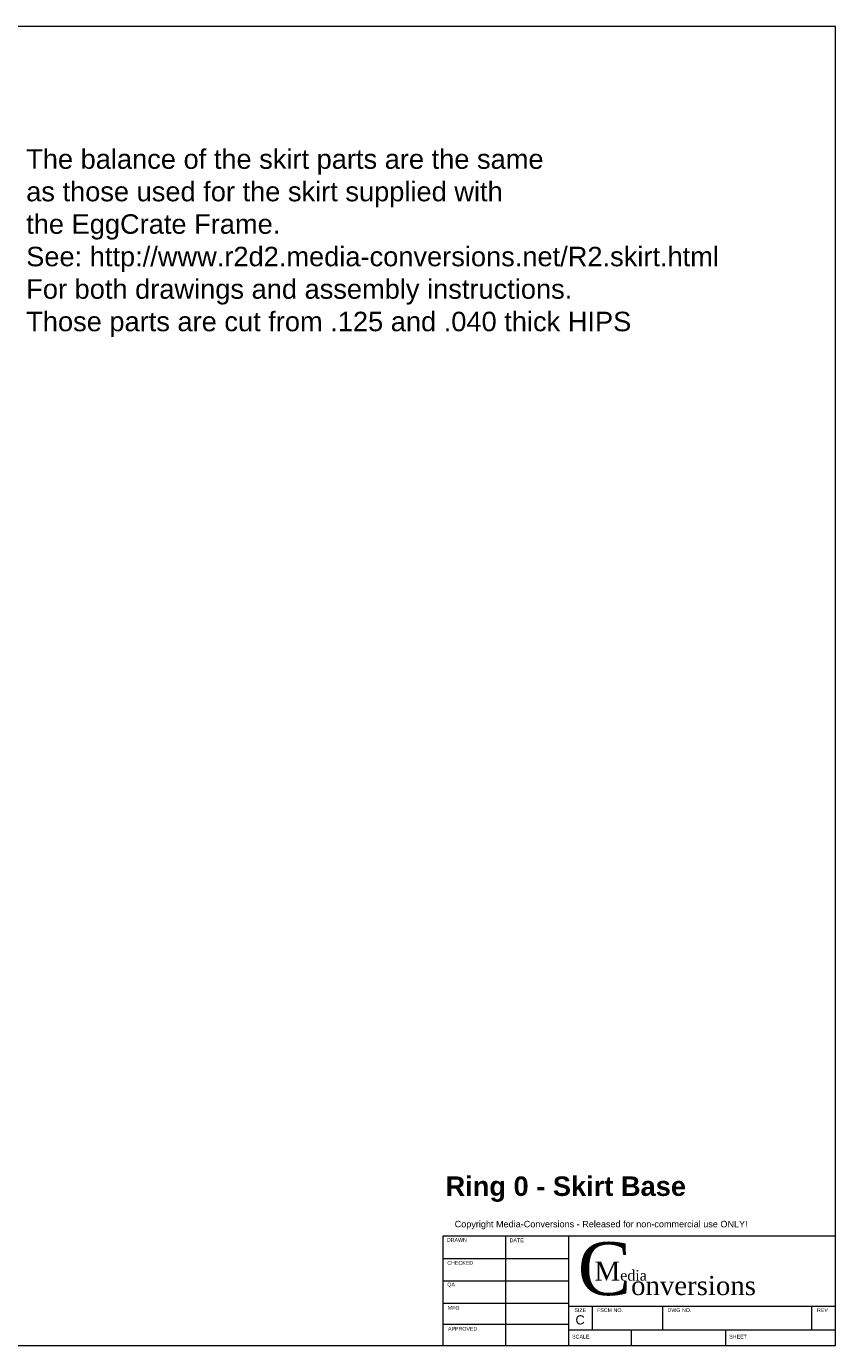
# Model space of a CAD drawing. Header units: inches. Extents: x 0 to 32.5, y 0 to 21.
# Tile 2 of 2: x 19.6 to 32.5, y 0 to 21. Entities that reach past the tile are written whole.
import ezdxf

# ---------------------------------------------------------------- set-up
doc = ezdxf.new("R2010")
doc.units = ezdxf.units.IN
doc.header["$MEASUREMENT"] = 0
doc.layers.add('CONTINUOUS', color=7, linetype='Continuous', lineweight=0)

# ---------------------------------------------------------------- blocks, each defined once
blk = doc.blocks.new('BLOCK0')
at = {"layer": 'CONTINUOUS'}
for p, q in [((32.5, 21), (0, 21)), ((32.5, 0), (32.5, 21)), ((32.5, 20.5), (32.5, 20.875)), ((26.25, 1.75), (32.5, 1.75)), ((26.25, 0), (26.25, 1.75)), ((27.246, 1.75), (27.246, 0)), ((28.25, 0), (28.25, 1.75)), ((32.5, 0), (32.5, 1.75)), ((26.25, 1.388), (28.25, 1.388)), ((26.25, 1.031), (28.25, 1.031)), ((26.25, 0.675), (28.25, 0.675)), ((28.25, 0.63), (32.5, 0.63)), ((28.63, 0.25), (28.63, 0.63)), ((29.75, 0.25), (29.75, 0.63)), ((32.12, 0.25), (32.12, 0.63)), ((32.5, 0.125), (32.5, 0.5)), ((26.25, 0.344), (28.25, 0.344)), ((28.25, 0.25), (32.5, 0.25)), ((29.25, 0), (29.25, 0.25)), ((30.75, 0), (30.75, 0.25)), ((0, 0), (32.5, 0))]:
    blk.add_line(p, q, dxfattribs=at)
at = {"layer": 'CONTINUOUS', "attachment_point": 4}
for s, insert, char_height in [('{\\fArial|b0|i0|c0|p0;\\C1;Copyright Media-Conversions - Released for non-commercial use ONLY!}{\\fMS Shell Dlg|b0|i0|c0|p0;\\C7;\\H0.75x;}', (26.435, 1.919), 0.103405), ('{\\fArial|b0|i0|c0|p0;\\C7;DRAWN}{\\fArial|b0|i0|c0|p0;\\C7;}', (26.311, 1.682), 0.06032), ('{\\fArial|b0|i0|c0|p0;\\C7;DRAWN}{\\fArial|b0|i0|c0|p0;\\C7;}', (26.311, 1.682), 0.06032), ('{\\fArial|b0|i0|c0|p0;\\C7;DATE}{\\fArial|b0|i0|c0|p0;\\C7;}', (27.31, 1.676), 0.06032), ('{\\fArial|b0|i0|c0|p0;\\C7;DATE}{\\fArial|b0|i0|c0|p0;\\C7;}', (27.31, 1.676), 0.06032), ('{\\fArial|b0|i0|c0|p0;\\C7;}', (27.325, 1.561), 0.09048), ('{\\fTimes New Roman|b0|i0|c0|p0;\\C7;C}{\\fTimes New Roman|b0|i0|c0|p0;\\C7;\\H0.36x;onversions}{\\fMS Shell Dlg|b0|i0|c0|p0;\\C7;\\H0.09x;}', (28.394, 1.22), 0.843499), ('{\\fArial|b0|i0|c0|p0;\\C7;CHECKED}{\\fArial|b0|i0|c0|p0;\\C7;}', (26.317, 1.316), 0.06032), ('{\\fArial|b0|i0|c0|p0;\\C7;CHECKED}{\\fArial|b0|i0|c0|p0;\\C7;}', (26.317, 1.316), 0.06032), ('{\\fTimes New Roman|b0|i0|c0|p0;\\C7;M}{\\fTimes New Roman|b0|i0|c0|p0;\\C7;\\H0.5555556x;edia}{\\fMS Shell Dlg|b0|i0|c0|p0;\\C7;\\H0.25x;}', (28.662, 1.185), 0.30366), ('{\\fArial|b0|i0|c0|p0;\\C7;QA}{\\fArial|b0|i0|c0|p0;\\C7;}', (26.318, 0.964), 0.06032), ('{\\fArial|b0|i0|c0|p0;\\C7;QA}{\\fArial|b0|i0|c0|p0;\\C7;}', (26.318, 0.964), 0.06032), ('{\\fArial|b0|i0|c0|p0;\\C7;MFG}{\\fArial|b0|i0|c0|p0;\\C7;}', (26.325, 0.601), 0.06032), ('{\\fArial|b0|i0|c0|p0;\\C7;MFG}{\\fArial|b0|i0|c0|p0;\\C7;}', (26.325, 0.601), 0.06032), ('{\\fArial|b0|i0|c0|p0;\\C7;SIZE}{\\fArial|b0|i0|c0|p0;\\C7;}', (28.341, 0.565), 0.06032), ('{\\fArial|b0|i0|c0|p0;\\C7;SIZE}{\\fArial|b0|i0|c0|p0;\\C7;}', (28.341, 0.565), 0.06032), ('{\\fArial|b0|i0|c0|p0;\\C7;C}{\\fArial|b0|i0|c0|p0;\\C7;}', (28.358, 0.409), 0.14649), ('{\\fArial|b0|i0|c0|p0;\\C7;C}{\\fArial|b0|i0|c0|p0;\\C7;}', (28.358, 0.409), 0.14649), ('{\\fArial|b0|i0|c0|p0;\\C7;FSCM NO.}{\\fArial|b0|i0|c0|p0;\\C7;}', (28.702, 0.565), 0.06032), ('{\\fArial|b0|i0|c0|p0;\\C7;FSCM NO.}{\\fArial|b0|i0|c0|p0;\\C7;}', (28.702, 0.565), 0.06032), ('{\\fArial|b0|i0|c0|p0;\\C7;DWG NO.}{\\fArial|b0|i0|c0|p0;\\C7;}', (29.824, 0.565), 0.06032), ('{\\fArial|b0|i0|c0|p0;\\C7;DWG NO.}{\\fArial|b0|i0|c0|p0;\\C7;}', (29.824, 0.565), 0.06032), ('{\\fArial|b0|i0|c0|p0;\\C7;REV}{\\fArial|b0|i0|c0|p0;\\C7;}', (32.204, 0.565), 0.06032), ('{\\fArial|b0|i0|c0|p0;\\C7;REV}{\\fArial|b0|i0|c0|p0;\\C7;}', (32.204, 0.565), 0.06032), ('{\\fArial|b0|i0|c0|p0;\\C7;APPROVED}{\\fArial|b0|i0|c0|p0;\\C7;}', (26.327, 0.267), 0.06032), ('{\\fArial|b0|i0|c0|p0;\\C7;APPROVED}{\\fArial|b0|i0|c0|p0;\\C7;}', (26.327, 0.267), 0.06032), ('{\\fArial|b0|i0|c0|p0;\\C7;}', (29.887, 0.41), 0.09048), ('{\\fArial|b0|i0|c0|p0;\\C7;SCALE}{\\fArial|b0|i0|c0|p0;\\C7;}', (28.305, 0.142), 0.06032), ('{\\fArial|b0|i0|c0|p0;\\C7;SCALE}{\\fArial|b0|i0|c0|p0;\\C7;}', (28.305, 0.142), 0.06032), ('{\\fArial|b0|i0|c0|p0;\\C7;SHEET}{\\fArial|b0|i0|c0|p0;\\C7;}', (30.806, 0.142), 0.06032), ('{\\fArial|b0|i0|c0|p0;\\C7;SHEET}{\\fArial|b0|i0|c0|p0;\\C7;}', (30.806, 0.142), 0.06032)]:
    blk.add_mtext(s, dxfattribs=dict(at, insert=insert, char_height=char_height))

msp = doc.modelspace()

# ---------------------------------------------------------------- block references
at = {"layer": 'CONTINUOUS'}
msp.add_blockref('BLOCK0', (0, 0), dxfattribs=at)

# ---------------------------------------------------------------- texts
at = {"layer": 'CONTINUOUS', "char_height": 0.31021, "attachment_point": 1}
for s, insert in [('{\\fArial|b0|i0|c0|p0;\\C7;The balance of the skirt parts are the same}{\\fArial|b0|i0|c0|p0;\\C7;\\Pas those used for the skirt supplied with}{\\fArial|b0|i0|c0|p0;\\C7;\\Pthe EggCrate Frame.}{\\fArial|b0|i0|c0|p0;\\C7;\\PSee: http://www.r2d2.media-conversions.net/R2.skirt.html}{\\fArial|b0|i0|c0|p0;\\C7;\\PFor both drawings and assembly instructions.}{\\fArial|b0|i0|c0|p0;\\C7;\\PThose parts are cut from .125 and .040 thick HIPS}{\\fArial|b0|i0|c0|p0;\\C7;\\P}{\\fArial|b0|i0|c0|p0;\\C7;\\H0.25x;}', (19.613, 19.043)), ('{\\fArial|b1|i0|c0|p0;\\C7;Ring 0 - Skirt Base}{\\fArial|b0|i0|c0|p0;\\C7;\\H0.2916667x;}', (26.289, 2.693))]:
    msp.add_mtext(s, dxfattribs=dict(at, insert=insert))

doc.saveas('drawing.dxf')
